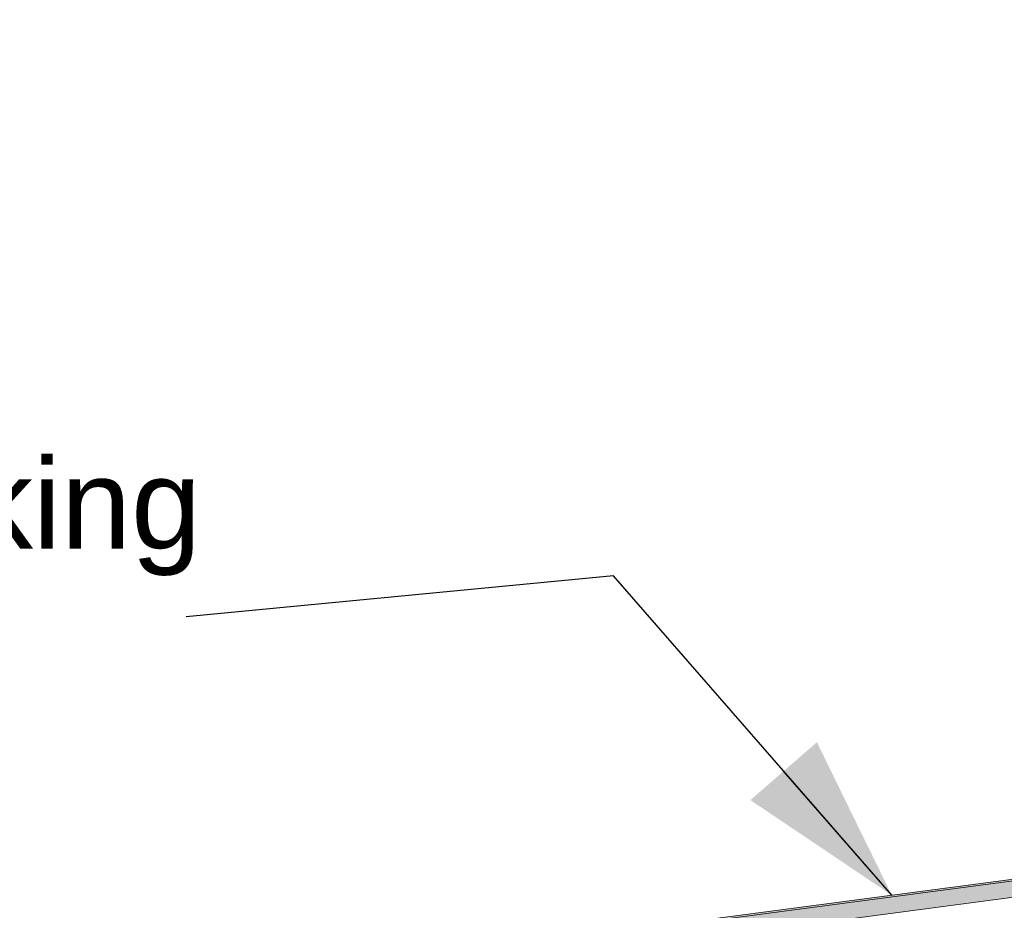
# Model space of a CAD drawing. Header units: millimetres. Extents: x -82116 to -57126, y -2070 to 13065.
# Tile 34 of 74: x -72484 to -71392, y 8411 to 9398. Entities that reach past the tile are written whole.
import ezdxf

# ---------------------------------------------------------------- set-up
doc = ezdxf.new("R2010")
doc.units = ezdxf.units.MM
doc.header["$LTSCALE"] = 0.5
doc.header["$MEASUREMENT"] = 0
doc.linetypes.add('PLINE', pattern=[0])
doc.layers.add('262- Taktekking (Skravur)(Nye konstruksjoner)', color=7, linetype='Continuous')
doc.layers.add('832- Tekst bygning(Nye konstruksjoner)', color=7, linetype='Continuous')
doc.layers.add('262- Taktekking(Nye konstruksjoner)', color=7, linetype='Continuous', lineweight=0)
doc.styles.add('GENERATED_STYLE_3', font='arial.ttf')
doc.dimstyles.new('GENERATED_STYLE__2', dxfattribs={"dimtxt": 0.18, "dimasz": 182.4, "dimexe": 0.18, "dimexo": 0.0625, "dimgap": 0, "dimtad": 0, "dimtih": 1, "dimtoh": 1, "dimdec": 4, "dimzin": 0, "dimdsep": 46, "dimcen": 0.09, "dimadec": 0, "dimazin": 0, "dimtfac": 1, "dimtdec": 4, "dimtmove": 0, "dimatfit": 3, "dimldrblk": 'ARROWHEAD_5', "dimfxl": 1, "dimtolj": 1, "dimtzin": 0, "dimarcsym": 0})

# ---------------------------------------------------------------- blocks, each defined once
blk = doc.blocks.new('ARROWHEAD_5')
at = {"linetype": 'Continuous'}
blk.add_hatch(color=256, dxfattribs=at).paths.add_polyline_path([(-1, 0.2679), (0, 0), (-1, -0.2679)])
blk.add_line((0, 0), (-1, 0), dxfattribs=at)

msp = doc.modelspace()

# ---------------------------------------------------------------- hatches: boundary and pattern name
at = {"layer": '262- Taktekking (Skravur)(Nye konstruksjoner)', "linetype": 'Continuous'}
msp.add_hatch(color=256, dxfattribs=at).paths.add_polyline_path([(-78118.2, 7556.5), (-64162.3, 9393.8), (-64163, 9395.7), (-64163, 9395.7), (-73336, 8188.1), (-78118.2, 7558.5)])
at = {"layer": '262- Taktekking(Nye konstruksjoner)', "linetype": 'Continuous'}
msp.add_hatch(color=256, dxfattribs=at).paths.add_polyline_path([(-78118.2, 7538.3), (-64143.2, 9378.2), (-64143.2, 9396.3), (-64162.3, 9393.8), (-64162.3, 9393.8), (-78118.2, 7556.5)])

# ---------------------------------------------------------------- linework, layer by layer
at = {"layer": '262- Taktekking(Nye konstruksjoner)', "linetype": 'PLINE'}
for p, q in [((-64143.2, 9398.3), (-78118.2, 7558.5)), ((-64143.2, 9396.3), (-78118.2, 7556.5)), ((-64143.2, 9378.2), (-78118.2, 7538.3))]:
    msp.add_line(p, q, dxfattribs=at)

# ---------------------------------------------------------------- texts
at = {"layer": '832- Tekst bygning(Nye konstruksjoner)', "linetype": 'Continuous', "insert": (-73191, 8781.5), "char_height": 100, "attachment_point": 7, "style": 'GENERATED_STYLE_3'}
msp.add_mtext('\\A1;{\\pql;\\fArial|b0|i0|c0|p0;\\W1.000000;Ny taktkekking}', dxfattribs=at)

# ---------------------------------------------------------------- leaders
at = {"layer": '832- Tekst bygning(Nye konstruksjoner)', "linetype": 'PLINE', "annotation_type": 0, "has_hookline": 1, "hookline_direction": 1, "text_width": 887.7}
msp.add_leader([(-71517.1, 8427.5), (-71825.6, 8781.5), (-72299.3, 8736)], dimstyle='GENERATED_STYLE__2', dxfattribs=at)

doc.saveas('drawing.dxf')
